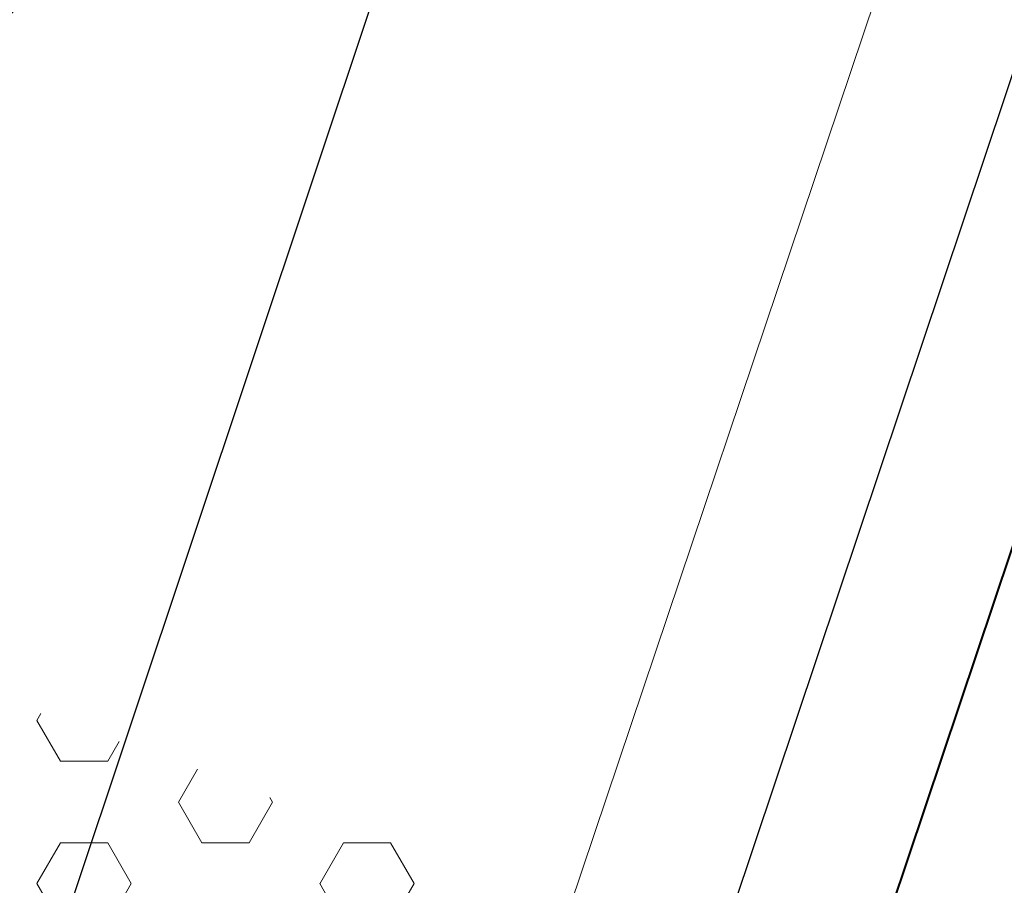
# Model space of a CAD drawing. Header units: metres. Extents: x 6599773 to 13199707, y 5688499 to 11377233.
# Tile 116 of 256: x 6599946.03 to 6599948.64, y 5688831.66 to 5688833.96. Entities that reach past the tile are written whole.
import ezdxf
from ezdxf.enums import TextEntityAlignment as Align

# ---------------------------------------------------------------- set-up
doc = ezdxf.new("R2010")
doc.units = ezdxf.units.M
doc.header["$MEASUREMENT"] = 0
for name, pattern in [('1', [0]), ('9', [1, 0, -1]), ('BTO', [0]), ('BUG', [1.5, 1, -0.5]), ('GUK', [2, 1.5, -0.5])]:
    doc.linetypes.add(name, pattern=pattern)
for name, color, linetype, lineweight in [('_kolor chodnik', 50, '1', 0), ('_kolor umocn', 7, '1', 5), ('_kolor zjazdy kostka', 7, '1', 0), ('_kolor ścieżka', 10, '1', 0), ('_krawedz jezdni i pobocza', 7, 'BUG', 30), ('_linie rozgran', 100, '9', 90), ('_row', 150, 'CONTINUOUS', 30), ('AS__Nowe_granice', 140, 'CONTINUOUS', 30), ('Kontury', 90, 'GUK', 5), ('OTK_L_5', 7, 'CONTINUOUS', 5), ('P_SUKP_E_T_0', 7, 'CONTINUOUS', 5)]:
    doc.layers.add(name, color=color, linetype=linetype, lineweight=lineweight)
for name, color, linetype, lineweight, true_color in [('_kolor jezdnia', 7, '1', 0, 0x00dbdb), ('_kolor pobocze', 7, '1', 0, 0xff66ff), ('_podział mój', 7, 'BTO', 40, 0xdb70ff)]:
    doc.layers.add(name, color=color, linetype=linetype, lineweight=lineweight, true_color=true_color)
doc.styles.add('STYL_ARIAL', font='ARIALN.TTF', dxfattribs={"width": 0.75, "oblique": 0.1})
pattern_1 = [(45, (0, 0), (-0.1767766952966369, 0.1767766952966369), []), (135, (0, 0), (-0.1767766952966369, -0.1767766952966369), [])]

msp = doc.modelspace()

# ---------------------------------------------------------------- hatches: boundary and pattern name
at = {"layer": '_kolor chodnik'}
h = msp.add_hatch(dxfattribs=at)
h.set_pattern_fill('ANSI37', color=256, scale=2)
h.set_pattern_definition(pattern_1)
h.paths.add_polyline_path([(6599849.938171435, 5688542.085872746), (6599852.232147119, 5688548.938742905), (6599853.573135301, 5688548.489851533), (6599853.827082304, 5688549.248475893), (6599851.793849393, 5688549.929093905), (6599849.895278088, 5688548.982823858), (6599847.823506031, 5688542.793750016)])
edge = h.paths.add_edge_path()
edge.add_line((6600018.106075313, 5689087.454911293), (6600022.42781917, 5689091.229234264))
edge.add_line((6600022.42781917, 5689091.229234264), (6600020.233254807, 5689093.742094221))
edge.add_line((6600020.233254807, 5689093.742094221), (6600017.159471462, 5689091.057656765))
edge.add_arc((6600023.275194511, 5689085.3851404), 8.341433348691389, 137.1531559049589, 148.8016577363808)
edge.add_line((6600016.140105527, 5689089.706021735), (6600018.106075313, 5689087.454911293))
h.paths.add_polyline_path([(6600038.501784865, 5689187.592294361), (6600037.906968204, 5689187.700586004), (6600037.63829624, 5689186.224843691), (6600038.240083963, 5689186.115282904)])
h.paths.add_polyline_path([(6600069.098302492, 5689360.276020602), (6600068.321239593, 5689360.413462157), (6600068.064048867, 5689358.936495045), (6600068.836639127, 5689358.799546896)])
h.paths.add_polyline_path([(6600082.393785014, 5689362.950258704), (6600082.941124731, 5689366.103121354), (6600081.481377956, 5689366.361351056), (6600080.923159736, 5689363.210828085)])
h.paths.add_polyline_path([(6600074.022236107, 5689388.065861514), (6600072.983907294, 5689388.249860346), (6600072.723374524, 5689386.77253894), (6600073.760538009, 5689386.588865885)])
h.paths.add_polyline_path([(6600105.613104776, 5689486.405659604), (6600106.749499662, 5689489.711933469), (6600105.298891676, 5689490.233346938), (6600104.143487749, 5689486.917306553)], flags=17)
h.paths.add_polyline_path([(6600132.519778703, 5689678.737346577), (6600131.761827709, 5689678.896110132), (6600131.444670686, 5689677.429261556), (6600132.212256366, 5689677.269208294)])
h.paths.add_polyline_path([(6600156.649397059, 5689798.7449027), (6600156.48800471, 5689797.958860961), (6600157.450195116, 5689797.757316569), (6600157.615023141, 5689798.542205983)])
h.paths.add_polyline_path([(6600189.055358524, 5689948.643107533), (6600187.902868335, 5689948.884512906), (6600187.600024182, 5689947.417400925), (6600188.748131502, 5689947.176379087)])
edge = h.paths.add_edge_path()
edge.add_line((6600204.459383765, 5690032.969035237), (6600204.153258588, 5690031.227801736))
edge.add_arc((6600202.328347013, 5690027.299936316), 4.331100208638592, 41.85300125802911, 65.08011549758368, ccw=False)
edge.add_arc((6600032.90393149, 5690051.979071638), 174.020003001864, 352.8070218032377, 353.495463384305)
edge.add_arc((6600202.372679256, 5690027.343587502), 5.999999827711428, 55.12102442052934, 69.64815978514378)
edge = h.paths.add_edge_path()
edge.add_line((6600205.046027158, 5690040.265402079), (6600204.972740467, 5690038.483452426))
edge.add_arc((6600203.986269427, 5690044.401803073), 5.999999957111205, 279.4630688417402, 294.9140560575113)
edge.add_line((6600206.513819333, 5690038.960158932), (6600206.607027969, 5690041.030672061))
edge.add_arc((6600203.986269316, 5690044.401803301), 4.270000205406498, 284.3702444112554, 307.86193139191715, ccw=False)
edge = h.paths.add_edge_path()
edge.add_arc((6600203.547470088, 5690044.558759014), 6.446878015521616, 324.4350091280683, 356.2013368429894, ccw=False)
edge.add_arc((6600203.986269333, 5690044.401803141), 6.00000007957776, 323.2169970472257, 357.4193489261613)
h.paths.add_polyline_path([(6600208.910055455, 5690121.713696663), (6600208.146285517, 5690121.748120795), (6600207.125602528, 5690121.794124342), (6600209.971605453, 5690121.665851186)])
edge = h.paths.add_edge_path()
edge.add_line((6600238.769818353, 5690481.648294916), (6600240.338176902, 5690490.873746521))
edge.add_line((6600240.338176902, 5690490.873746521), (6600241.251295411, 5690510.829461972))
edge.add_line((6600241.251295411, 5690510.829461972), (6600239.524022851, 5690510.928942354))
edge.add_line((6600239.524022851, 5690510.928942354), (6600238.633343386, 5690491.167757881))
edge.add_line((6600238.633343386, 5690491.167757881), (6600234.579716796, 5690467.661262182))
edge.add_line((6600234.579716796, 5690467.661262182), (6600234.449796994, 5690464.966873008))
edge.add_arc((6600242.443669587, 5690464.607462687), 8.00194818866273, 177.4256738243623, 268.2543056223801)
edge.add_line((6600242.199903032, 5690456.609228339), (6600242.216657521, 5690457.359274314))
edge.add_line((6600242.216657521, 5690457.359274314), (6600242.305257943, 5690458.836738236))
edge.add_arc((6600242.444504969, 5690464.607952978), 5.772894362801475, 177.0298084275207, 268.6178439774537, ccw=False)
edge.add_line((6600236.679365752, 5690464.907083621), (6600236.951876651, 5690470.95443634))
edge.add_line((6600236.951876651, 5690470.95443634), (6600238.150786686, 5690478.210832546))
edge.add_line((6600238.150786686, 5690478.210832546), (6600238.769818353, 5690481.648294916))
h.paths.add_polyline_path([(6600238.769818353, 5690481.648294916), (6600238.150786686, 5690478.210832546), (6600239.670056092, 5690477.930590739), (6600240.266710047, 5690481.376366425)], flags=17)
edge = h.paths.add_edge_path()
edge.add_line((6600223.366500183, 5690460.339976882), (6600223.276803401, 5690457.948865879))
edge.add_arc((6600221.105749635, 5690465.64864014), 7.999999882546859, 285.7465040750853, 299.8464885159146)
edge.add_line((6600225.08717264, 5690458.709744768), (6600225.240084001, 5690461.623695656))
edge.add_arc((6600221.105749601, 5690465.648640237), 5.769999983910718, 293.06724420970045, 315.7681070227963, ccw=False)
edge = h.paths.add_edge_path()
edge.add_arc((6600220.025145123, 5690444.676291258), 5.77000016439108, 37.996647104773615, 59.94382588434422, ccw=False)
edge.add_line((6600224.572175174, 5690448.22839199), (6600224.817793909, 5690451.081798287))
edge.add_arc((6600220.025145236, 5690444.676291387), 7.999999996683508, 53.19588653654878, 68.15166733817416)
edge.add_line((6600223.00235276, 5690452.101669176), (6600222.91504296, 5690449.670427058))
edge = h.paths.add_edge_path()
edge.add_arc((6600221.105749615, 5690465.648640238), 7.999999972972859, 328.0222308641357, 357.0132597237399)
edge.add_line((6600229.094882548, 5690465.23180147), (6600229.218816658, 5690467.593604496))
edge.add_line((6600229.218816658, 5690467.593604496), (6600228.218919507, 5690467.645774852))
edge.add_line((6600228.218919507, 5690467.645774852), (6600227.891778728, 5690461.411918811))
h.paths.add_polyline_path([(6600200.980142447, 5690012.236744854), (6600202.31727834, 5690011.956662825), (6600202.522293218, 5690012.935421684), (6600201.182321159, 5690013.216097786)])
h.paths.add_polyline_path([(6600196.457878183, 5689983.98337835), (6600195.202332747, 5689984.246370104), (6600194.899091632, 5689982.777335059), (6600196.150355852, 5689982.515240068)])
edge = h.paths.add_edge_path()
edge.add_line((6600112.305909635, 5689517.99101877), (6600112.691041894, 5689519.807934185))
edge.add_line((6600112.691041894, 5689519.807934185), (6600113.245521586, 5689522.423769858))
edge.add_line((6600113.245521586, 5689522.423769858), (6600111.553124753, 5689522.782507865))
edge.add_line((6600111.553124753, 5689522.782507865), (6600107.405864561, 5689503.217226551))
edge.add_line((6600107.405864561, 5689503.217226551), (6600099.494506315, 5689480.361667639))
edge.add_line((6600099.494506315, 5689480.361667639), (6600099.182814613, 5689478.891218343))
edge.add_arc((6600107.008997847, 5689477.232359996), 8.000059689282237, 168.0325629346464, 257.7529108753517)
edge.add_line((6600105.311960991, 5689469.414366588), (6600105.784990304, 5689471.593619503))
edge.add_arc((6600107.008927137, 5689477.232314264), 5.769999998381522, 168.0321375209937, 257.7533362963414, ccw=False)
edge.add_line((6600101.364343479, 5689478.42879883), (6600101.647245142, 5689479.76342708))
edge.add_line((6600101.647245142, 5689479.76342708), (6600104.143487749, 5689486.917306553))
edge.add_line((6600104.143487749, 5689486.917306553), (6600105.298891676, 5689490.233346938))
edge.add_line((6600105.298891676, 5689490.233346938), (6600108.240043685, 5689498.809726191))
edge.add_line((6600108.240043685, 5689498.809726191), (6600112.305909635, 5689517.99101877))
h.paths.add_polyline_path([(6600136.009573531, 5689645.499114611), (6600138.333647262, 5689645.012304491), (6600138.661671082, 5689646.578318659), (6600134.869459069, 5689647.372651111)])
at = {"layer": '_kolor jezdnia'}
h = msp.add_hatch(dxfattribs=at)
h.set_pattern_fill('ANSI37', color=256, scale=2.2)
h.set_pattern_definition([(311.9999999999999, (0, 0), (0.2043648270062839, 0.1840109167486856), []), (41.99999999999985, (0, 0), (-0.1840109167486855, 0.2043648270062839), [])])
edge = h.paths.add_edge_path()
edge.add_line((6599833.066047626, 5688539.933393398), (6599850.649511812, 5688527.983462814))
edge.add_arc((6599857.337592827, 5688536.653968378), 10.95025544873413, 169.5012687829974, 232.3548431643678, ccw=False)
edge.add_arc((6599858.085851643, 5688536.618142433), 11.69295282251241, 162.2507788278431, 169.9967502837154, ccw=False)
edge.add_line((6599846.949484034, 5688540.182754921), (6599847.823506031, 5688542.793750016))
edge.add_line((6599847.823506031, 5688542.793750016), (6599849.895278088, 5688548.982823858))
edge.add_line((6599849.895278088, 5688548.982823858), (6599852.434748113, 5688556.56906746))
edge.add_line((6599852.434748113, 5688556.56906746), (6599928.48625871, 5688783.760284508))
edge.add_line((6599928.48625871, 5688783.760284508), (6599931.025728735, 5688791.34652811))
edge.add_line((6599931.025728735, 5688791.34652811), (6599996.657773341, 5688987.411326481))
edge.add_line((6599996.657773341, 5688987.411326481), (6599999.197243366, 5688994.997570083))
edge.add_line((6599999.197243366, 5688994.997570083), (6600021.930100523, 5689062.908193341))
edge.add_line((6600021.930100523, 5689062.908193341), (6600017.620224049, 5689067.371531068))
edge.add_line((6600017.620224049, 5689067.371531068), (6600016.714558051, 5689064.654078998))
edge.add_line((6600016.714558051, 5689064.654078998), (6600012.423620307, 5689051.835617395))
edge.add_line((6600012.423620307, 5689051.835617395), (6600009.884150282, 5689044.249373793))
edge.add_line((6600009.884150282, 5689044.249373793), (6599977.53516164, 5688947.612159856))
edge.add_line((6599977.53516164, 5688947.612159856), (6599974.995691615, 5688940.025916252))
edge.add_line((6599974.995691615, 5688940.025916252), (6599942.096912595, 5688841.746295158))
edge.add_line((6599942.096912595, 5688841.746295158), (6599939.557442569, 5688834.160051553))
edge.add_line((6599939.557442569, 5688834.160051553), (6599882.679288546, 5688664.246042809))
edge.add_line((6599882.679288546, 5688664.246042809), (6599880.139818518, 5688656.659799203))
edge.add_line((6599880.139818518, 5688656.659799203), (6599852.464543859, 5688573.984527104))
edge.add_line((6599852.464543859, 5688573.984527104), (6599842.470137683, 5688544.127903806))
edge.add_arc((6599835.706422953, 5688546.652910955), 7.219660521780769, 248.54809133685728, 339.52856074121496, ccw=False)
h.paths.add_polyline_path([(6600044.653202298, 5689172.271628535), (6600046.276244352, 5689181.431901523), (6600047.759199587, 5689189.801539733), (6600051.0603021, 5689208.432603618), (6600052.368792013, 5689215.817578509), (6600054.808584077, 5689229.587499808), (6600056.11707399, 5689236.972474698), (6600057.346666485, 5689243.912161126), (6600058.655146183, 5689251.297078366), (6600058.831439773, 5689252.292060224), (6600060.098987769, 5689259.445963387), (6600060.139929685, 5689259.677035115), (6600061.407468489, 5689266.830886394), (6600072.329030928, 5689328.470998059), (6600073.637511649, 5689335.855921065), (6600077.337304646, 5689356.73715072), (6600078.820259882, 5689365.106788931), (6600081.142794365, 5689378.214921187), (6600082.53851694, 5689386.092227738), (6600095.187867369, 5689457.483787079), (6600091.082877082, 5689465.8405575), (6600089.043088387, 5689454.328211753), (6600087.870641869, 5689447.711051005), (6600087.560133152, 5689445.958573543), (6600086.562151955, 5689440.326076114), (6600082.433200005, 5689417.022719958), (6600080.95024477, 5689408.65308175), (6600077.202698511, 5689387.502337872), (6600075.719743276, 5689379.132699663), (6600073.469199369, 5689366.430874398), (6600071.986244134, 5689358.061236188), (6600069.986864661, 5689346.776955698), (6600068.591142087, 5689338.899649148), (6600065.559290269, 5689321.78820693), (6600064.163567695, 5689313.91090038), (6600059.719426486, 5689288.828650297), (6600058.323703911, 5689280.951343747), (6600057.563846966, 5689276.662793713), (6600056.168124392, 5689268.785487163), (6600054.804920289, 5689261.091711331), (6600053.409197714, 5689253.214404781), (6600053.264817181, 5689252.399536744), (6600051.869094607, 5689244.522230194), (6600051.183555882, 5689240.653124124), (6600049.787833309, 5689232.775817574), (6600046.593849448, 5689214.749319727), (6600045.198126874, 5689206.872013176), (6600044.41754409, 5689202.466488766), (6600042.934588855, 5689194.096850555), (6600036.429952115, 5689157.38538759), (6600034.94699688, 5689149.01574938), (6600030.579776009, 5689124.367629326), (6600027.529365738, 5689107.151445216), (6600024.895072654, 5689094.014582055), (6600030.583685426, 5689094.264316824), (6600032.945013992, 5689106.191885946), (6600043.170247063, 5689163.901990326)])
edge = h.paths.add_edge_path()
edge.add_line((6600111.106812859, 5689535.144351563), (6600111.256844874, 5689535.85214863))
edge.add_line((6600111.256844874, 5689535.85214863), (6600112.915748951, 5689543.678261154))
edge.add_line((6600112.915748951, 5689543.678261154), (6600117.304772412, 5689564.384094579))
edge.add_line((6600117.304772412, 5689564.384094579), (6600119.067357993, 5689572.699339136))
edge.add_line((6600119.067357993, 5689572.699339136), (6600120.087667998, 5689577.512794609))
edge.add_line((6600120.087667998, 5689577.512794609), (6600121.64289057, 5689584.849775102))
edge.add_line((6600121.64289057, 5689584.849775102), (6600128.436769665, 5689616.900852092))
edge.add_line((6600128.436769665, 5689616.900852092), (6600129.991992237, 5689624.237832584))
edge.add_line((6600129.991992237, 5689624.237832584), (6600132.660554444, 5689636.827148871))
edge.add_line((6600132.660554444, 5689636.827148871), (6600133.208838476, 5689639.444704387))
edge.add_line((6600133.208838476, 5689639.444704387), (6600134.848957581, 5689647.274775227))
edge.add_line((6600134.848957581, 5689647.274775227), (6600138.97649476, 5689666.979995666))
edge.add_line((6600138.97649476, 5689666.979995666), (6600140.51410642, 5689674.320687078))
edge.add_line((6600140.51410642, 5689674.320687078), (6600145.209128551, 5689696.735129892))
edge.add_line((6600145.209128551, 5689696.735129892), (6600146.746740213, 5689704.075821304))
edge.add_line((6600146.746740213, 5689704.075821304), (6600151.462308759, 5689726.588354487))
edge.add_line((6600151.462308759, 5689726.588354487), (6600152.999920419, 5689733.929045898))
edge.add_line((6600152.999920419, 5689733.929045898), (6600155.244070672, 5689744.642813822))
edge.add_line((6600155.244070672, 5689744.642813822), (6600156.781682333, 5689751.983505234))
edge.add_line((6600156.781682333, 5689751.983505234), (6600161.635515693, 5689775.156126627))
edge.add_line((6600161.635515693, 5689775.156126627), (6600163.378142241, 5689783.475576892))
edge.add_line((6600163.378142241, 5689783.475576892), (6600163.850769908, 5689785.731942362))
edge.add_line((6600163.850769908, 5689785.731942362), (6600167.028500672, 5689800.90270461))
edge.add_line((6600167.028500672, 5689800.90270461), (6600179.490888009, 5689860.399222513))
edge.add_line((6600179.490888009, 5689860.399222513), (6600181.233514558, 5689868.718672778))
edge.add_line((6600181.233514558, 5689868.718672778), (6600181.84713393, 5689871.648144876))
edge.add_line((6600181.84713393, 5689871.648144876), (6600183.38474559, 5689878.988836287))
edge.add_line((6600183.38474559, 5689878.988836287), (6600184.935818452, 5689886.393792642))
edge.add_line((6600184.935818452, 5689886.393792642), (6600186.575937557, 5689894.223863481))
edge.add_line((6600186.575937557, 5689894.223863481), (6600194.051338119, 5689929.912074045))
edge.add_line((6600194.051338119, 5689929.912074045), (6600195.691457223, 5689937.742144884))
edge.add_line((6600195.691457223, 5689937.742144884), (6600202.915799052, 5689972.231779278))
edge.add_line((6600202.915799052, 5689972.231779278), (6600204.555918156, 5689980.061850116))
edge.add_line((6600204.555918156, 5689980.061850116), (6600206.062781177, 5689987.255744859))
edge.add_line((6600206.062781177, 5689987.255744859), (6600207.702900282, 5689995.085815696))
edge.add_line((6600207.702900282, 5689995.085815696), (6600210.232559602, 5690007.162628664))
edge.add_line((6600210.232559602, 5690007.162628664), (6600211.694938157, 5690014.144150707))
edge.add_arc((6600028.177652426, 5690052.584442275), 187.5000004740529, 348.1696294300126, 357.4195276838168)
edge.add_line((6600215.487522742, 5690044.142720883), (6600208.310270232, 5690026.480446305))
edge.add_arc((6600032.903933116, 5690051.97907145), 177.2500013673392, 348.1696294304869, 351.7289130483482, ccw=False)
edge.add_line((6600206.38894146, 5690015.640182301), (6600205.966941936, 5690013.625519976))
edge.add_line((6600205.966941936, 5690013.625519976), (6600204.326822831, 5690005.795449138))
edge.add_line((6600204.326822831, 5690005.795449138), (6600197.076961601, 5689971.183982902))
edge.add_line((6600197.076961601, 5689971.183982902), (6600195.334335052, 5689962.864532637))
edge.add_line((6600195.334335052, 5689962.864532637), (6600193.44722506, 5689953.855305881))
edge.add_line((6600193.44722506, 5689953.855305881), (6600191.909227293, 5689946.512771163))
edge.add_line((6600191.909227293, 5689946.512771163), (6600185.49684423, 5689915.899498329))
edge.add_line((6600185.49684423, 5689915.899498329), (6600183.856521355, 5689908.068454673))
edge.add_line((6600183.856521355, 5689908.068454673), (6600182.066605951, 5689899.523243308))
edge.add_line((6600182.066605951, 5689899.523243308), (6600180.32407057, 5689891.204228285))
edge.add_line((6600180.32407057, 5689891.204228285), (6600174.320344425, 5689862.541919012))
edge.add_line((6600174.320344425, 5689862.541919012), (6600172.577809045, 5689854.222903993))
edge.add_line((6600172.577809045, 5689854.222903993), (6600163.663810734, 5689811.666703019))
edge.add_line((6600163.663810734, 5689811.666703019), (6600162.023782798, 5689803.837067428))
edge.add_line((6600162.023782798, 5689803.837067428), (6600160.924220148, 5689798.587659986))
edge.add_line((6600160.924220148, 5689798.587659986), (6600159.279208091, 5689790.734229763))
edge.add_line((6600159.279208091, 5689790.734229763), (6600157.107250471, 5689780.365115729))
edge.add_line((6600157.107250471, 5689780.365115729), (6600155.462238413, 5689772.511685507))
edge.add_line((6600155.462238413, 5689772.511685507), (6600153.380318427, 5689762.572418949))
edge.add_line((6600153.380318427, 5689762.572418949), (6600151.735124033, 5689754.718118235))
edge.add_line((6600151.735124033, 5689754.718118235), (6600148.586504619, 5689739.686336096))
edge.add_line((6600148.586504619, 5689739.686336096), (6600146.885007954, 5689731.563243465))
edge.add_line((6600146.885007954, 5689731.563243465), (6600141.75088822, 5689707.052510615))
edge.add_line((6600141.75088822, 5689707.052510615), (6600140.110896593, 5689699.223048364))
edge.add_line((6600140.110896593, 5689699.223048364), (6600133.483561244, 5689667.583574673))
edge.add_line((6600133.483561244, 5689667.583574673), (6600131.860394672, 5689659.834436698))
edge.add_line((6600131.860394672, 5689659.834436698), (6600131.740984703, 5689659.26436315))
edge.add_line((6600131.740984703, 5689659.26436315), (6600130.117814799, 5689651.515209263))
edge.add_line((6600130.117814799, 5689651.515209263), (6600127.278733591, 5689637.961189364))
edge.add_line((6600127.278733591, 5689637.961189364), (6600126.924568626, 5689636.290366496))
edge.add_line((6600126.924568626, 5689636.290366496), (6600125.166244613, 5689627.995226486))
edge.add_line((6600125.166244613, 5689627.995226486), (6600118.009503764, 5689594.232298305))
edge.add_line((6600118.009503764, 5689594.232298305), (6600116.251179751, 5689585.937158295))
edge.add_line((6600116.251179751, 5689585.937158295), (6600113.665314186, 5689573.737975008))
edge.add_line((6600113.665314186, 5689573.737975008), (6600111.898534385, 5689565.402943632))
edge.add_line((6600111.898534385, 5689565.402943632), (6600104.889982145, 5689532.33911599))
edge.add_line((6600104.889982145, 5689532.33911599), (6600103.226635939, 5689524.492047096))
edge.add_line((6600103.226635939, 5689524.492047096), (6600096.623876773, 5689493.342605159))
edge.add_line((6600096.623876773, 5689493.342605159), (6600094.968986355, 5689485.53542763))
edge.add_line((6600094.968986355, 5689485.53542763), (6600094.300101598, 5689482.379870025))
edge.add_line((6600094.300101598, 5689482.379870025), (6600099.182814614, 5689478.891218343))
edge.add_line((6600099.182814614, 5689478.891218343), (6600099.494506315, 5689480.361667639))
edge.add_line((6600099.494506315, 5689480.361667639), (6600111.106812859, 5689535.144351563))
edge = h.paths.add_edge_path()
edge.add_arc((6600239.213891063, 5690851.4003676), 10.0000000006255, -2.8342403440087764, 76.13703556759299, ccw=False)
edge.add_line((6600249.201658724, 5690850.905901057), (6600249.082723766, 5690848.503524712))
edge.add_line((6600249.082723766, 5690848.503524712), (6600247.016487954, 5690806.767468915))
edge.add_line((6600247.016487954, 5690806.767468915), (6600246.092398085, 5690789.152178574))
edge.add_line((6600246.092398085, 5690789.152178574), (6600233.768116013, 5690572.015170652))
edge.add_line((6600233.768116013, 5690572.015170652), (6600228.959056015, 5690465.29620206))
edge.add_line((6600228.959056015, 5690465.29620206), (6600234.588724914, 5690465.017134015))
edge.add_line((6600234.588724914, 5690465.017134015), (6600239.26254019, 5690571.767576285))
edge.add_line((6600239.26254019, 5690571.767576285), (6600252.505038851, 5690806.400146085))
edge.add_line((6600252.505038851, 5690806.400146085), (6600254.569211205, 5690848.094521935))
edge.add_arc((6600262.559425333, 5690847.6989487), 7.999999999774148, 76.13703557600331, 177.1657596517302, ccw=False)
edge.add_line((6600264.476229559, 5690855.465921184), (6600241.609896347, 5690861.109083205))
edge = h.paths.add_edge_path()
edge.add_line((6600250.031475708, 5690451.625307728), (6600250.231741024, 5690455.772579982))
edge.add_line((6600250.231741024, 5690455.772579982), (6600246.257763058, 5690456.417303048))
edge.add_line((6600246.257763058, 5690456.417303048), (6600242.171761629, 5690456.61060902))
edge.add_arc((6600242.563100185, 5690464.586983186), 7.985968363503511, 176.9123644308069, 267.1911945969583, ccw=False)
edge.add_line((6600234.588724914, 5690465.017134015), (6600228.959056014, 5690465.29620206))
edge.add_arc((6600220.965133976, 5690465.657286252), 8.002072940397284, 267.8289300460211, 357.413716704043, ccw=False)
edge.add_line((6600220.661989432, 5690457.660957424), (6600212.406915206, 5690458.119572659))
edge.add_line((6600212.406915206, 5690458.119572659), (6600208.431872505, 5690457.817501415))
edge.add_line((6600208.431872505, 5690457.817501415), (6600208.233912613, 5690454.548331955))
edge.add_line((6600208.233912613, 5690454.548331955), (6600212.129565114, 5690453.127270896))
edge.add_line((6600212.129565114, 5690453.127270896), (6600218.640548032, 5690452.76554962))
edge.add_line((6600218.640548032, 5690452.76554962), (6600216.486747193, 5690452.885205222))
edge.add_line((6600216.486747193, 5690452.885205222), (6600220.46890539, 5690452.663974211))
edge.add_arc((6600220.025145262, 5690444.676291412), 7.999999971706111, -0.3386579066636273, 86.8201700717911, ccw=False)
edge.add_line((6600228.025005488, 5690444.629006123), (6600227.803602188, 5690439.649256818))
edge.add_line((6600227.803602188, 5690439.649256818), (6600226.885525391, 5690435.936828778))
edge.add_line((6600226.885525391, 5690435.936828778), (6600225.534849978, 5690405.967249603))
edge.add_line((6600225.534849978, 5690405.967249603), (6600226.115199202, 5690402.187514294))
edge.add_line((6600226.115199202, 5690402.187514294), (6600213.445139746, 5690121.008786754))
edge.add_line((6600213.445139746, 5690121.008786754), (6600213.352800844, 5690118.960058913))
edge.add_line((6600213.352800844, 5690118.960058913), (6600209.980184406, 5690044.131649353))
edge.add_arc((6600203.986269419, 5690044.401803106), 5.999999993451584, 257.4162346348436, 357.41934921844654, ccw=False)
edge.add_line((6600202.679069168, 5690038.545931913), (6600201.589735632, 5690033.666039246))
edge.add_line((6600201.589735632, 5690033.666039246), (6600203.67987942, 5690033.199458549))
edge.add_arc((6600202.372679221, 5690027.343587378), 5.999999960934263, -8.27108729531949, 77.41623506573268, ccw=False)
edge.add_line((6600208.310270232, 5690026.480446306), (6600215.487522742, 5690044.142720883))
edge.add_line((6600215.487522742, 5690044.142720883), (6600216.199687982, 5690059.944661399))
edge.add_line((6600216.199687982, 5690059.944661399), (6600216.537356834, 5690067.437056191))
edge.add_line((6600216.537356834, 5690067.437056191), (6600223.893528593, 5690230.66011469))
edge.add_line((6600223.893528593, 5690230.66011469), (6600224.231197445, 5690238.152509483))
edge.add_line((6600224.231197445, 5690238.152509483), (6600233.507835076, 5690443.987992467))
edge.add_arc((6600241.499722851, 5690443.627812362), 7.999999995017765, 87.29208981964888, 177.4195277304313, ccw=False)
edge.add_line((6600241.877677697, 5690451.618879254), (6600246.021541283, 5690451.422886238))
edge.add_line((6600246.021541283, 5690451.422886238), (6600246.427694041, 5690451.443388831))
edge.add_line((6600246.427694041, 5690451.443388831), (6600246.793970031, 5690451.461878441))
edge.add_line((6600246.793970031, 5690451.461878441), (6600250.031475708, 5690451.625307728))
edge = h.paths.add_edge_path()
edge.add_line((6600007.33756506, 5689086.20374581), (6600006.980466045, 5689080.740822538))
edge.add_line((6600006.980466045, 5689080.740822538), (6600007.229745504, 5689080.720859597))
edge.add_line((6600007.229745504, 5689080.720859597), (6600008.093335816, 5689080.601653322))
edge.add_line((6600008.093335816, 5689080.601653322), (6600008.702681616, 5689080.53831051))
edge.add_arc((6600008.140193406, 5689070.554142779), 9.999999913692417, -18.557800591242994, 86.77547804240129, ccw=False)
edge.add_line((6600017.620224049, 5689067.371531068), (6600021.930100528, 5689062.908193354))
edge.add_arc((6599734.83819726, 5689159.011261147), 302.7499967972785, 341.4922000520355, 343.8640860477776)
edge.add_arc((6600034.895369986, 5689072.315877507), 9.581213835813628, 98.63328270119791, 164.5273290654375, ccw=False)
edge.add_line((6600033.457137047, 5689081.788529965), (6600033.832640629, 5689081.798737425))
edge.add_line((6600033.832640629, 5689081.798737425), (6600034.422462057, 5689082.05700874))
edge.add_line((6600034.422462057, 5689082.05700874), (6600036.833623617, 5689082.139040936))
edge.add_line((6600036.833623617, 5689082.139040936), (6600036.730225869, 5689087.148851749))
edge.add_line((6600036.730225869, 5689087.148851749), (6600036.579860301, 5689087.134303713))
edge.add_arc((6600036.479565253, 5689093.136286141), 6.002820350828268, 169.1687651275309, 270.9573417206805, ccw=False)
edge.add_line((6600030.583685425, 5689094.264316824), (6600024.895072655, 5689094.014582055))
edge.add_arc((6600015.200558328, 5689096.162123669), 9.929528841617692, 271.0943432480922, 347.5094668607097, ccw=False)
edge.add_arc((6600014.909438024, 5689089.646776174), 3.446070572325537, 264.4236009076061, 278.0194998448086, ccw=False)
edge.add_line((6600014.574573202, 5689086.217014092), (6600014.299554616, 5689086.232508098))
edge.add_line((6600014.299554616, 5689086.232508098), (6600010.474232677, 5689086.448019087))
edge.add_line((6600010.474232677, 5689086.448019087), (6600007.33756506, 5689086.20374581))
edge = h.paths.add_edge_path()
edge.add_line((6600105.490725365, 5689463.953528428), (6600106.927559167, 5689464.047234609))
edge.add_line((6600106.927559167, 5689464.047234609), (6600107.835, 5689468.66))
edge.add_line((6600107.835, 5689468.66), (6600105.311960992, 5689469.414366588))
edge.add_arc((6600107.008997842, 5689477.232359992), 8.000059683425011, 168.0325628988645, 257.7529109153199, ccw=False)
edge.add_line((6600099.182814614, 5689478.891218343), (6600094.300101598, 5689482.379870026))
edge.add_arc((6600586.245114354, 5689378.10423892), 502.8750369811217, 168.032376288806, 169.9522165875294)
edge.add_line((6600091.082877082, 5689465.8405575), (6600095.187867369, 5689457.483787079))
edge.add_arc((6600103.06517392, 5689456.088064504), 8.000000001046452, 77.7533362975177, 169.9524553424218, ccw=False)
edge.add_line((6600104.762140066, 5689463.906012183), (6600105.490725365, 5689463.953528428))
at = {"layer": '_kolor pobocze'}
h = msp.add_hatch(dxfattribs=at)
h.set_pattern_fill('ANSI37', color=256, scale=2)
h.set_pattern_definition(pattern_1)
edge = h.paths.add_edge_path()
edge.add_line((6600035.926965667, 5689101.56944285), (6600036.046865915, 5689102.311543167))
edge.add_arc((6600058.171848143, 5689233.778275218), 133.3154772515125, 259.4578941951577, 260.4470163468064, ccw=False)
edge.add_line((6600033.780707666, 5689102.713067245), (6600032.142559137, 5689101.847662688))
edge.add_arc((6599734.838175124, 5689159.011266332), 302.7500195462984, 347.6801154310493, 349.11639019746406, ccw=False)
edge.add_arc((6600036.478170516, 5689093.133441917), 6.000000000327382, 167.68011541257, 271.5571101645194)
edge.add_line((6600036.64121064, 5689087.1356575), (6600036.730491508, 5689087.137804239))
edge.add_line((6600036.730491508, 5689087.137804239), (6600036.71246321, 5689087.887583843))
edge.add_line((6600036.71246321, 5689087.887583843), (6600036.559840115, 5689087.884077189))
edge.add_arc((6600036.482532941, 5689093.14290691), 5.259397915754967, 170.6455005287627, 270.84221319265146, ccw=False)
edge.add_arc((6600545.796425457, 5688991.216220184), 524.6691769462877, 167.9170060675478, 168.7028219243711, ccw=False)
edge.add_line((6600032.751078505, 5689101.044345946), (6600034.011432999, 5689101.917298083))
edge.add_line((6600034.011432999, 5689101.917298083), (6600035.926965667, 5689101.56944285))
edge = h.paths.add_edge_path()
edge.add_line((6600002.828843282, 5688994.032881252), (6600003.066918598, 5688994.744091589))
edge.add_line((6600003.066918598, 5688994.744091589), (6600001.227880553, 5688995.359703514))
edge.add_line((6600001.227880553, 5688995.359703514), (6600000.55876659, 5688996.702196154))
edge.add_line((6600000.55876659, 5688996.702196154), (6600022.641310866, 5689062.67011804))
edge.add_arc((6599734.83819395, 5689159.011262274), 303.5000002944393, 341.4922000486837, 343.8640860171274)
edge.add_arc((6600035.267451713, 5689072.092773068), 9.250000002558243, 91.55711016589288, 163.8640860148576, ccw=False)
edge.add_line((6600035.016098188, 5689081.339357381), (6600036.868703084, 5689081.389717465))
edge.add_line((6600036.868703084, 5689081.389717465), (6600036.850674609, 5689082.139504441))
edge.add_line((6600036.850674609, 5689082.139504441), (6600034.995718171, 5689082.089080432))
edge.add_arc((6600035.267451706, 5689072.092773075), 9.999999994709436, 91.55711014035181, 163.8640860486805)
edge.add_arc((6599734.838192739, 5689159.011262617), 302.7500015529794, 341.4922000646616, 343.8640860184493, ccw=False)
edge.add_line((6600021.930100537, 5689062.908193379), (6599999.748942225, 5688996.6456785))
edge.add_line((6599999.748942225, 5688996.6456785), (6600000.695212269, 5688994.747107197))
edge.add_line((6600000.695212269, 5688994.747107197), (6600002.828843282, 5688994.032881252))
h.paths.add_polyline_path([(6599971.7492186, 5688907.297112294), (6599971.084233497, 5688908.631320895), (6599997.822068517, 5688988.526766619), (6599999.164561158, 5688989.195880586), (6600001.003599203, 5688988.580268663), (6600001.241674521, 5688989.291479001), (6599999.108043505, 5688990.005704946), (6599997.2094722, 5688989.059434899), (6599970.270280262, 5688908.583087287), (6599971.216550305, 5688906.684515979), (6599973.350181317, 5688905.970290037), (6599973.588256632, 5688906.681500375)])
h.paths.add_polyline_path([(6599932.504667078, 5688790.060553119), (6599931.835553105, 5688791.403045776), (6599968.343406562, 5688900.4641754), (6599969.685899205, 5688901.133289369), (6599971.524937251, 5688900.517677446), (6599971.763012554, 5688901.228887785), (6599969.629381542, 5688901.94311373), (6599967.730810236, 5688900.996843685), (6599931.025728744, 5688791.34652811), (6599931.971998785, 5688789.447956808), (6599933.988392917, 5688788.772975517), (6599934.226774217, 5688789.484136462)])
at = {"layer": '_kolor umocn', "ltscale": 0.5}
h = msp.add_hatch(dxfattribs=at)
h.set_pattern_fill('HEX', color=256)
h.set_pattern_definition([(0, (-289.7341963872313, -1875.716316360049), (0, 0.2165063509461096), [0.125, -0.25]), (120, (-289.7341963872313, -1875.716316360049), (-0.1875, -0.1082531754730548), [0.1249999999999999, -0.2499999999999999]), (59.99999999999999, (-289.6091963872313, -1875.716316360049), (-0.1875, 0.1082531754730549), [0.125, -0.25])])
h.paths.add_polyline_path([(6599947.791693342, 5688831.508723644), (6599945.52961535, 5688832.311775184), (6599944.707465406, 5688829.855739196), (6599946.974273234, 5688829.066817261)])
at = {"layer": '_kolor zjazdy kostka'}
h = msp.add_hatch(dxfattribs=at)
h.set_pattern_fill('ANSI37', color=256, scale=2)
h.set_pattern_definition(pattern_1)
h.paths.add_polyline_path([(6600244.137440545, 5690813.934732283), (6600242.369522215, 5690814.022127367), (6600242.097568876, 5690808.528921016), (6600243.865482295, 5690808.44142671)])
h.paths.add_polyline_path([(6600247.012128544, 5690806.679412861), (6600247.44273645, 5690815.377295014), (6600247.393289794, 5690814.378518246), (6600247.113277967, 5690808.722537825)])
h.paths.add_polyline_path([(6600242.297085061, 5690788.088808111), (6600240.958726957, 5690788.155683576), (6600240.648818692, 5690782.664569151), (6600241.987258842, 5690782.599147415)])
h.paths.add_polyline_path([(6600245.558275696, 5690780.919298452), (6600246.037231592, 5690789.405686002), (6600244.985820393, 5690788.453468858), (6600244.612601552, 5690781.981345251)])
h.paths.add_polyline_path([(6600241.348405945, 5690723.711515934), (6600242.272017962, 5690722.691689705), (6600242.749709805, 5690731.155680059), (6600241.698138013, 5690730.203317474), (6600241.472690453, 5690726.27550499)])
h.paths.add_polyline_path([(6600225.772794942, 5690394.589141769), (6600224.731429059, 5690393.637598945), (6600224.461246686, 5690387.644646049), (6600225.412923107, 5690386.603142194)])
h.paths.add_polyline_path([(6600223.012390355, 5690333.280720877), (6600223.372595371, 5690341.272607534), (6600222.32835346, 5690340.318436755), (6600222.058239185, 5690334.324941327)])
h.paths.add_polyline_path([(6600215.496388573, 5690166.390602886), (6600215.856593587, 5690174.382489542), (6600214.812834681, 5690173.428760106), (6600214.542018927, 5690167.435062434)])
h.paths.add_polyline_path([(6600212.446537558, 5690121.053392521), (6600213.399499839, 5690120.010473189), (6600213.788744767, 5690128.503024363), (6600212.745135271, 5690127.54943145)])
h.paths.add_polyline_path([(6600209.977420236, 5690121.665589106), (6600210.225142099, 5690127.162117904), (6600207.346107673, 5690127.291879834), (6600207.119593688, 5690121.794395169)])
h.paths.add_polyline_path([(6600207.950178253, 5690070.725854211), (6600204.880846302, 5690070.828947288), (6600204.643784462, 5690065.333808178), (6600207.702521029, 5690065.204598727)])
h.paths.add_polyline_path([(6600200.981479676, 5690012.236464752), (6600199.969248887, 5690007.339980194), (6600201.282587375, 5690007.064882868), (6600202.31726072, 5690011.956666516)])
h.paths.add_polyline_path([(6600193.613960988, 5689970.406358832), (6600192.398010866, 5689970.660657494), (6600191.286205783, 5689965.274578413), (6600192.486379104, 5689965.023185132)])
h.paths.add_polyline_path([(6600189.061271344, 5689948.671423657), (6600189.984133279, 5689953.050774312), (6600188.818902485, 5689953.32186217), (6600187.908781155, 5689948.91282903)])
h.paths.add_polyline_path([(6600180.976201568, 5689915.317449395), (6600179.952861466, 5689910.421322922), (6600181.008474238, 5689910.200199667), (6600182.033843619, 5689915.09540201)])
h.paths.add_polyline_path([(6600176.508279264, 5689893.538690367), (6600177.476023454, 5689893.335973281), (6600178.603605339, 5689898.719146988), (6600177.636002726, 5689898.922290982)])
h.paths.add_polyline_path([(6600179.28182965, 5689859.401159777), (6600180.522246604, 5689860.211927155), (6600181.057490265, 5689860.561775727), (6600183.598022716, 5689860.029600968), (6600184.726606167, 5689865.412570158), (6600182.186324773, 5689865.943033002), (6600181.604764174, 5689866.832779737), (6600181.024456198, 5689867.720610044)])
h.paths.add_polyline_path([(6600160.20081012, 5689810.862606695), (6600159.232772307, 5689811.065842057), (6600158.207991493, 5689806.171529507), (6600159.17573568, 5689805.968812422)])
h.paths.add_polyline_path([(6600156.493917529, 5689797.987177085), (6600155.463416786, 5689793.068691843), (6600156.431160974, 5689792.865974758), (6600157.461419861, 5689797.784520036)])
edge = h.paths.add_edge_path()
edge.add_arc((6600173.111981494, 5689800.679690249), 5.999999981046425, 204.6731153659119, 239.5411154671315, ccw=False)
edge.add_arc((6600173.162096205, 5689800.685330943), 6.047914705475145, 168.3203586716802, 204.5234866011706, ccw=False)
edge.add_line((6600167.239404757, 5689801.909666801), (6600163.65166784, 5689784.781499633))
edge.add_arc((6600169.524220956, 5689783.551410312), 5.999999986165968, 139.2146049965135, 168.1696294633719, ccw=False)
edge.add_arc((6600169.524220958, 5689783.551410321), 5.999999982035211, 96.80962310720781, 139.2146050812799, ccw=False)
edge.add_line((6600168.81279652, 5689789.509083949), (6600170.070461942, 5689795.507731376))
h.paths.add_polyline_path([(6600163.526364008, 5689776.866746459), (6600166.051243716, 5689776.337874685), (6600167.179826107, 5689781.720838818), (6600164.653945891, 5689782.24992016), (6600163.941148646, 5689783.340449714), (6600163.493329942, 5689784.025580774), (6600161.750703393, 5689775.706130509), (6600162.438017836, 5689776.155376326)])
h.paths.add_polyline_path([(6600152.614191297, 5689774.643430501), (6600153.639138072, 5689779.536616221), (6600152.646757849, 5689779.74492896), (6600151.646447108, 5689774.846147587)])
h.paths.add_polyline_path([(6600150.121074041, 5689767.466820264), (6600148.177624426, 5689758.167954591), (6600149.115997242, 5689757.971390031), (6600151.066362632, 5689767.268392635)])
h.paths.add_polyline_path([(6600142.970741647, 5689739.332500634), (6600141.888449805, 5689734.142420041), (6600144.036614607, 5689733.695518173), (6600145.123068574, 5689738.882330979)])
h.paths.add_polyline_path([(6600136.256357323, 5689701.052153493), (6600137.154085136, 5689700.864096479), (6600138.287960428, 5689706.274871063), (6600137.38649247, 5689706.464182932)])
h.paths.add_polyline_path([(6600130.081494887, 5689667.099389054), (6600129.212847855, 5689667.281639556), (6600128.083282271, 5689661.898895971), (6600128.953953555, 5689661.716447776)])
h.paths.add_polyline_path([(6600128.397394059, 5689659.030340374), (6600127.554144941, 5689659.207226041), (6600126.493408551, 5689653.810049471), (6600127.269860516, 5689653.647397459)])
h.paths.add_polyline_path([(6600134.990411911, 5689640.633636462), (6600137.30714639, 5689640.148363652), (6600138.339560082, 5689645.040620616), (6600136.015486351, 5689645.500958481), (6600135.435178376, 5689646.388788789), (6600134.8548704, 5689647.276619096), (6600133.214751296, 5689639.446548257), (6600134.102581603, 5689640.026856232)])
h.paths.add_polyline_path([(6600122.164164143, 5689634.294831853), (6600121.024067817, 5689628.914244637), (6600122.015114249, 5689628.705875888), (6600123.155614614, 5689634.086346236)])
h.paths.add_polyline_path([(6600114.542075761, 5689593.450769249), (6600113.493359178, 5689593.398339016), (6600112.364315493, 5689588.045694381), (6600113.29076438, 5689587.547532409)])
h.paths.add_polyline_path([(6600110.194543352, 5689572.941097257), (6600109.207819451, 5689573.148880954), (6600108.06771793, 5689567.768269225), (6600109.050143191, 5689567.53521504)])
h.paths.add_polyline_path([(6600119.083213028, 5689565.540446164), (6600119.089125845, 5689565.542290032), (6600121.462438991, 5689565.065690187), (6600122.598093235, 5689570.447168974), (6600120.229622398, 5689570.949214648), (6600119.651446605, 5689571.8119627), (6600119.073270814, 5689572.72765526), (6600117.310757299, 5689564.412754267)])
h.paths.add_polyline_path([(6600101.698666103, 5689532.937884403), (6600100.730666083, 5689533.141679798), (6600099.694214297, 5689528.250234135), (6600100.669121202, 5689528.045267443)])
h.paths.add_polyline_path([(6600094.06402112, 5689496.827028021), (6600093.080194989, 5689497.033910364), (6600092.036590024, 5689492.143967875), (6600093.038865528, 5689491.933250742)])
h.paths.add_polyline_path([(6600083.709836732, 5689453.749808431), (6600082.738586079, 5689448.336231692), (6600084.647281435, 5689448.027407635), (6600085.606840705, 5689453.416583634)])
h.paths.add_polyline_path([(6600084.434394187, 5689446.825895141), (6600083.731191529, 5689446.921126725), (6600082.928047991, 5689442.491821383), (6600083.649300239, 5689442.394910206)])
h.paths.add_polyline_path([(6600078.04194071, 5689410.721110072), (6600078.996952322, 5689416.137564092), (6600078.0548333, 5689416.304853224), (6600077.111232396, 5689410.886043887)])
h.paths.add_polyline_path([(6600072.911565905, 5689386.768652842), (6600071.96046622, 5689381.312635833), (6600072.800073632, 5689381.163221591), (6600073.76645083, 5689386.590709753)])
h.paths.add_polyline_path([(6600082.887400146, 5689379.432062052), (6600085.278102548, 5689379.034943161), (6600086.160383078, 5689383.956496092), (6600083.759726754, 5689384.355378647), (6600083.152078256, 5689385.224725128), (6600082.544429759, 5689386.094071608), (6600081.148707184, 5689378.216765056), (6600082.018053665, 5689378.824413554)])
h.paths.add_polyline_path([(6600080.731401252, 5689363.247695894), (6600080.041469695, 5689363.369939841), (6600079.433821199, 5689364.239286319), (6600078.8261727, 5689365.108632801), (6600077.343217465, 5689356.73899459), (6600078.212563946, 5689357.346643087), (6600079.081910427, 5689357.954291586), (6600081.429189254, 5689357.564866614), (6600082.388748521, 5689362.980514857)])
h.paths.add_polyline_path([(6600069.104215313, 5689360.304336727), (6600070.063917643, 5689365.720487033), (6600069.2708267, 5689365.861009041), (6600068.327152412, 5689360.441778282)])
h.paths.add_polyline_path([(6600066.55061698, 5689345.891799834), (6600065.546169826, 5689346.069805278), (6600064.677796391, 5689341.145792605), (6600065.678290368, 5689340.968483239)])
h.paths.add_polyline_path([(6600061.138656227, 5689321.077501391), (6600060.270282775, 5689316.15348863), (6600061.250715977, 5689315.979734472), (6600062.127590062, 5689320.902245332)])
h.paths.add_polyline_path([(6600055.325252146, 5689288.11325564), (6600054.456878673, 5689283.189242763), (6600055.410852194, 5689283.020177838), (6600056.28317863, 5689287.917022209)])
h.paths.add_polyline_path([(6600048.045675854, 5689182.819289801), (6600050.371939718, 5689182.407116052), (6600051.314445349, 5689187.67761207), (6600048.980409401, 5689188.064690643), (6600048.372760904, 5689188.934037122), (6600047.765112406, 5689189.803383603), (6600046.306982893, 5689181.603992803), (6600046.972918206, 5689182.069462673)])
h.paths.add_polyline_path([(6600040.943690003, 5689201.374141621), (6600039.339175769, 5689201.66987967), (6600038.429882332, 5689196.244216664), (6600039.984130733, 5689195.958493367)])
h.paths.add_polyline_path([(6600032.993704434, 5689156.473759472), (6600032.278185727, 5689156.600537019), (6600031.299242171, 5689151.188930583), (6600032.034145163, 5689151.058111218)])
h.paths.add_polyline_path([(6600026.309179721, 5689123.603833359), (6600025.417362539, 5689118.683970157), (6600026.271201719, 5689118.532684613), (6600027.143528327, 5689123.456001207)])
h.paths.add_polyline_path([(6600013.302986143, 5689054.462576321), (6600015.84245617, 5689062.048819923), (6600014.576741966, 5689061.417973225), (6600012.672139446, 5689055.728290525)])
h.paths.add_polyline_path([(6599974.547216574, 5688938.686171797), (6599977.086686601, 5688946.272415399), (6599975.820972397, 5688945.641568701), (6599973.916369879, 5688939.951886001)])
h.paths.add_polyline_path([(6599942.102825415, 5688841.748139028), (6599940.837111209, 5688841.117292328), (6599938.932508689, 5688835.427609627), (6599939.563355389, 5688834.161895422)])
h.paths.add_polyline_path([(6599882.685201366, 5688664.247886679), (6599881.419487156, 5688663.617039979), (6599879.514884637, 5688657.927357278), (6599880.145731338, 5688656.661643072)])
h.paths.add_polyline_path([(6599851.799762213, 5688549.930937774), (6599853.832995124, 5688549.250319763), (6599855.420163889, 5688553.991722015), (6599853.386930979, 5688554.672340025), (6599852.913795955, 5688555.621625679), (6599852.440660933, 5688556.570911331), (6599849.901190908, 5688548.984667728)])
h.paths.add_polyline_path([(6600233.581687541, 5690586.458647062), (6600234.520016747, 5690585.337735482), (6600234.976631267, 5690593.42826699), (6600233.922640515, 5690592.499827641)])
h.paths.add_polyline_path([(6600231.728371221, 5690526.750719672), (6600230.676277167, 5690525.793817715), (6600230.420013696, 5690519.782861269), (6600231.363586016, 5690518.655686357)])
h.paths.add_polyline_path([(6600237.577122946, 5690639.505119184), (6600236.516490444, 5690638.540451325), (6600236.176926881, 5690632.541599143), (6600237.1204992, 5690631.41442423)])
h.paths.add_polyline_path([(6600238.927801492, 5690681.139540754), (6600239.8637879, 5690680.021427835), (6600240.320411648, 5690688.112122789), (6600239.268317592, 5690687.155220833)])
h.paths.add_polyline_path([(6600218.122284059, 5690224.814875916), (6600217.079933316, 5690223.862433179), (6600216.809648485, 5690217.865326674), (6600217.762143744, 5690216.822918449)])
h.paths.add_polyline_path([(6600219.363739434, 5690274.535639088), (6600220.315886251, 5690273.493612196), (6600220.675810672, 5690281.480778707), (6600219.633750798, 5690280.528598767)])
h.paths.add_polyline_path([(6600168.75986753, 5689856.554734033), (6600169.729143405, 5689856.351696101), (6600170.857343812, 5689861.737822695), (6600169.889741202, 5689861.940966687)])
h.paths.add_polyline_path([(6600168.841833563, 5689852.115601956), (6600167.871405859, 5689852.319339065), (6600166.844894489, 5689847.425845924), (6600167.816759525, 5689847.221809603)])
at = {"layer": '_kolor ścieżka'}
h = msp.add_hatch(dxfattribs=at)
h.set_pattern_fill('ANSI37', color=10, scale=2)
h.set_pattern_definition(pattern_1)
edge = h.paths.add_edge_path()
edge.add_line((6599877.145262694, 5688659.244027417), (6599854.614951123, 5688591.938475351))
edge.add_line((6599854.614951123, 5688591.938475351), (6599854.214414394, 5688589.387325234))
edge.add_line((6599854.214414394, 5688589.387325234), (6599839.435327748, 5688545.233719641))
edge.add_arc((6599834.52303551, 5688547.748213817), 5.518450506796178, 246.5150871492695, 332.8930934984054, ccw=False)
edge.add_line((6599832.323891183, 5688542.68688393), (6599836.925902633, 5688539.594394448))
edge.add_arc((6599835.881373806, 5688546.528699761), 7.012533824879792, 278.5661808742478, 339.9794081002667)
edge.add_line((6599842.470137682, 5688544.127903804), (6599857.359687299, 5688588.607952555))
edge.add_line((6599857.359687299, 5688588.607952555), (6599857.303782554, 5688591.591210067))
edge.add_line((6599857.303782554, 5688591.591210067), (6599879.508971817, 5688657.925513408))
edge.add_line((6599879.508971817, 5688657.925513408), (6599879.193548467, 5688658.558370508))
edge.add_line((6599879.193548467, 5688658.558370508), (6599877.145262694, 5688659.244027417))
h.paths.add_polyline_path([(6599879.193548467, 5688658.558370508), (6599879.508971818, 5688657.925513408), (6599881.413574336, 5688663.615196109), (6599880.780717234, 5688663.299772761), (6599878.732431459, 5688663.985429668), (6599877.145262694, 5688659.244027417)])
h.paths.add_polyline_path([(6599938.926595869, 5688835.425765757), (6599938.61117252, 5688836.058622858), (6599936.562886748, 5688836.744279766), (6599878.732431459, 5688663.985429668), (6599880.780717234, 5688663.299772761), (6599881.413574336, 5688663.615196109)])
h.paths.add_polyline_path([(6599974.364844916, 5688941.291630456), (6599974.049421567, 5688941.924487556), (6599972.001135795, 5688942.610144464), (6599936.562886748, 5688836.744279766), (6599938.61117252, 5688836.058622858), (6599938.926595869, 5688835.425765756)])
h.paths.add_polyline_path([(6599974.049421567, 5688941.924487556), (6599974.364844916, 5688941.291630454), (6600009.253303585, 5689045.515087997), (6600008.937880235, 5689046.147945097), (6600006.889594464, 5689046.833602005), (6599972.001135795, 5688942.610144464)])
h.paths.add_polyline_path([(6600008.937880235, 5689046.147945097), (6600009.253303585, 5689045.515087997), (6600011.157906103, 5689051.204770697), (6600010.525049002, 5689050.889347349), (6600008.476763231, 5689051.575004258), (6600006.889594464, 5689046.833602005)])
edge = h.paths.add_edge_path()
edge.add_arc((6599858.085851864, 5688536.618142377), 11.69295304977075, 162.2507788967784, 169.9967501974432)
edge.add_line((6599846.570656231, 5688538.649255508), (6599849.824991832, 5688528.706403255))
edge.add_line((6599849.824991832, 5688528.706403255), (6599853.135519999, 5688528.731057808))
edge.add_line((6599853.135519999, 5688528.731057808), (6599849.868997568, 5688538.728963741))
edge.add_line((6599849.868997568, 5688538.728963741), (6599850.886451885, 5688541.768438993))
edge.add_line((6599850.886451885, 5688541.768438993), (6599849.938171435, 5688542.085872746))
edge.add_line((6599849.938171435, 5688542.085872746), (6599847.823506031, 5688542.793750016))
edge.add_line((6599847.823506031, 5688542.793750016), (6599846.949484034, 5688540.182754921))
edge = h.paths.add_edge_path()
edge.add_arc((6600008.743460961, 5689068.123037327), 7.659999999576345, 341.4922000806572, 372.1491631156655)
edge.add_line((6600016.231900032, 5689069.735141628), (6600014.371922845, 5689078.374983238))
edge.add_arc((6600008.140193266, 5689070.554142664), 10.00000004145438, 51.45178747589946, 78.26461791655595)
edge.add_line((6600010.174112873, 5689080.345116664), (6600010.018184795, 5689077.577393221))
edge.add_arc((6600009.814745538, 5689075.098871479), 2.486856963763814, 14.594442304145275, 85.30763078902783, ccw=False)
edge.add_line((6600012.221360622, 5689075.725498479), (6600013.747330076, 5689068.637167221))
edge.add_line((6600013.747330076, 5689068.637167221), (6600013.596857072, 5689066.921144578))
edge.add_line((6600013.596857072, 5689066.921144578), (6600008.476763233, 5689051.575004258))
edge.add_line((6600008.476763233, 5689051.575004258), (6600010.525049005, 5689050.88934735))
edge.add_line((6600010.525049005, 5689050.88934735), (6600011.157906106, 5689051.204770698))
edge.add_line((6600011.157906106, 5689051.204770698), (6600016.00728921, 5689065.691494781))

# ---------------------------------------------------------------- linework, layer by layer
at = {"layer": '_krawedz jezdni i pobocza'}
msp.add_line((6599968.343406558, 5688900.464175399), (6599931.835553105, 5688791.403045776), dxfattribs=at)
at = {"layer": '_linie rozgran', "lineweight": 90, "ltscale": 2}
msp.add_lwpolyline([(6600030.348422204, 5689076.243038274), (6599864.024958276, 5688580.051650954), (6599850.199901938, 5688538.618809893), (6599851.513, 5688534.393), (6599854.081261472, 5688528.283242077), (6599846.604379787, 5688533.136720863), (6599838.554236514, 5688539.011790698), (6599831.01, 5688544.560000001), (6599831.36575498, 5688545.645937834), (6599834.825033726, 5688543.342750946), (6599838.712247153, 5688545.593856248), (6599853.455783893, 5688589.641253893), (6599853.466151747, 5688593.232024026), (6600012.715234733, 5689068.96212712)], dxfattribs=at)
at = {"layer": '_podział mój'}
msp.add_line((6600030.348422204, 5689076.243038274), (6599864.024958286, 5688580.051650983), dxfattribs=at)
at = {"layer": '_row'}
msp.add_line((6599966.24174551, 5688886.231113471), (6599933.993091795, 5688790.049128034), dxfattribs=at)
at = {"layer": 'AS__Nowe_granice'}
msp.add_lwpolyline([(6600029.73, 5689082.04), (6599862.41, 5688580.59)], dxfattribs=at)
at = {"layer": 'Kontury', "color": 3, "linetype": '1'}
msp.add_lwpolyline([(6599964.506, 5688886.5668), (6599896.5208, 5688682.8184)], dxfattribs=at)
at = {"layer": 'OTK_L_5', "color": 7}
msp.add_lwpolyline([(6599946.478, 5688828.589), (6599957.902, 5688862.554)], dxfattribs=at)

# ---------------------------------------------------------------- texts
at = {"layer": 'P_SUKP_E_T_0', "color": 34, "style": 'STYL_ARIAL'}
msp.add_text('GK.6630.53.2023 kd', height=0.75, rotation=339.597, dxfattribs=at).set_placement((6599943.3668, 5688831.7115), align=Align.MIDDLE_CENTER)

doc.saveas('drawing.dxf')
